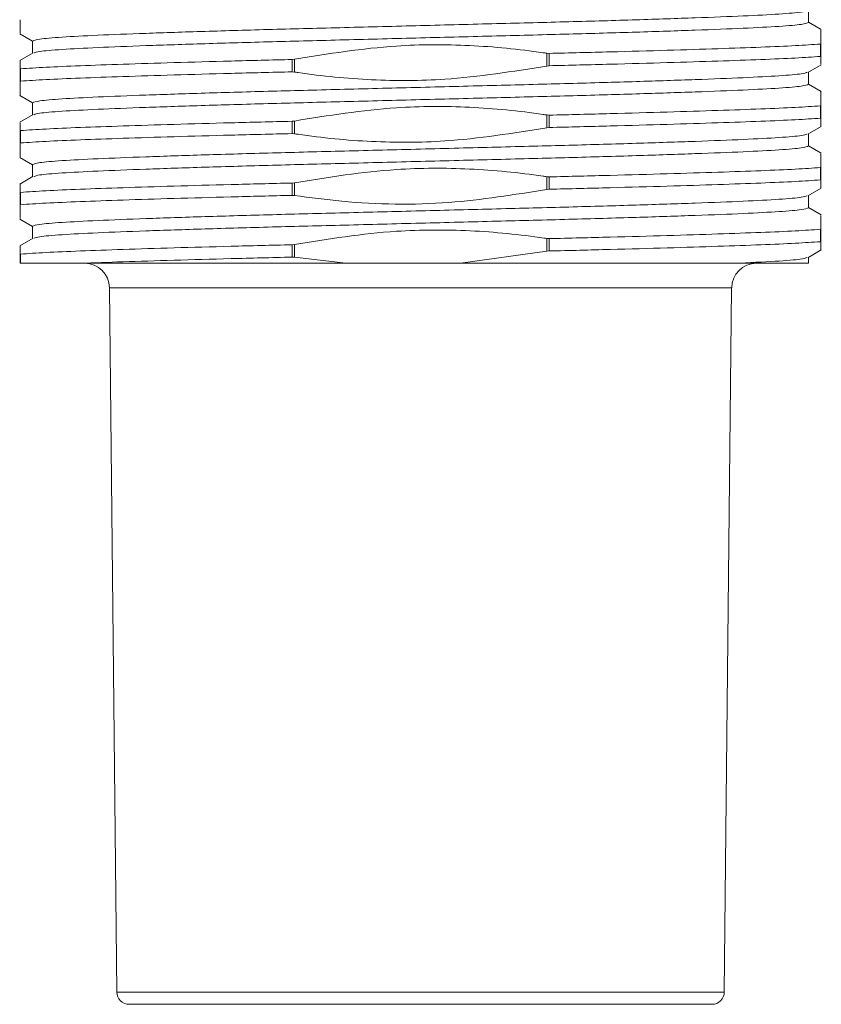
# Model space of a CAD drawing. Header units: millimetres. Extents: x 44 to 202, y 8 to 282.
# Tile 1 of 18: x 48 to 59, y 20 to 33. Entities that reach past the tile are written whole.
import ezdxf

# ---------------------------------------------------------------- set-up
doc = ezdxf.new("R2010")
doc.units = ezdxf.units.MM

msp = doc.modelspace()

# ---------------------------------------------------------------- linework, layer by layer
at = {"color": 7, "linetype": 'Continuous', "lineweight": 15}
for p, q in [((58.7533, 33.2802), (58.7533, 33.4437)), ((58.9255, 33.1834), (58.7533, 33.2829)), ((48.1145, 33.1266), (48.2867, 33.0271)), ((48.2867, 33.0298), (48.2867, 32.8663)), ((58.9152, 32.9888), (58.92, 32.9922)), ((58.9152, 32.9888), (58.9152, 32.8221)), ((58.92, 32.9922), (58.92, 32.8201)), ((48.2941, 32.8706), (48.1145, 32.7668)), ((55.2223, 32.8649), (55.2529, 32.8629)), ((55.2223, 32.8649), (55.2223, 32.6928)), ((55.2529, 32.8629), (55.2529, 32.6962)), ((58.92, 32.8201), (58.9152, 32.8221)), ((51.7871, 32.7804), (51.8177, 32.7838)), ((51.7871, 32.7804), (51.7871, 32.6138)), ((51.8177, 32.7838), (51.8177, 32.6117)), ((55.2529, 32.6962), (55.2223, 32.6928)), ((58.7459, 32.6061), (58.9255, 32.7099)), ((48.12, 32.6565), (48.1248, 32.6545)), ((48.12, 32.6565), (48.12, 32.4844)), ((48.1248, 32.6545), (48.1248, 32.4879)), ((51.8177, 32.6117), (51.7871, 32.6138)), ((58.7533, 32.4469), (58.7533, 32.6104)), ((48.1248, 32.4879), (48.12, 32.4844)), ((58.9255, 32.3501), (58.7533, 32.4496)), ((48.1145, 32.2932), (48.2867, 32.1937)), ((48.2867, 32.1965), (48.2867, 32.0329)), ((58.9152, 32.1555), (58.92, 32.1589)), ((58.92, 32.1589), (58.92, 31.9868)), ((48.2941, 32.0372), (48.1145, 31.9334)), ((55.2223, 32.0316), (55.2529, 32.0296)), ((55.2223, 32.0316), (55.2223, 31.8595)), ((55.2529, 32.0296), (55.2529, 31.8629)), ((58.9152, 32.1555), (58.9152, 31.9888)), ((51.7871, 31.9471), (51.8177, 31.9505)), ((51.7871, 31.9471), (51.7871, 31.7804)), ((51.8177, 31.9505), (51.8177, 31.7784)), ((58.92, 31.9868), (58.9152, 31.9888)), ((48.12, 31.8232), (48.1248, 31.8212)), ((48.12, 31.8232), (48.12, 31.6511)), ((48.1248, 31.8212), (48.1248, 31.6545)), ((51.8177, 31.7784), (51.7871, 31.7804)), ((55.2529, 31.8629), (55.2223, 31.8595)), ((58.7459, 31.7728), (58.9255, 31.8766)), ((58.7533, 31.6135), (58.7533, 31.7771)), ((48.1248, 31.6545), (48.12, 31.6511)), ((58.9255, 31.5168), (58.7533, 31.6163)), ((48.1145, 31.4599), (48.2867, 31.3604)), ((48.2867, 31.3631), (48.2867, 31.1996)), ((58.9152, 31.3221), (58.92, 31.3256)), ((58.9152, 31.3221), (58.9152, 31.1555)), ((58.92, 31.3256), (58.92, 31.1535)), ((48.2941, 31.2039), (48.1145, 31.1001)), ((51.7871, 31.1138), (51.8177, 31.1172)), ((51.7871, 31.1138), (51.7871, 30.9471)), ((51.8177, 31.1172), (51.8177, 30.9451)), ((55.2223, 31.1983), (55.2529, 31.1962)), ((55.2223, 31.1983), (55.2223, 31.0262)), ((55.2529, 31.1962), (55.2529, 31.0296)), ((58.92, 31.1535), (58.9152, 31.1555)), ((48.12, 30.9899), (48.1248, 30.9879)), ((48.12, 30.9899), (48.12, 30.8178)), ((48.1248, 30.9879), (48.1248, 30.8212)), ((55.2529, 31.0296), (55.2223, 31.0262)), ((58.7459, 30.9394), (58.9255, 31.0432)), ((51.8177, 30.9451), (51.7871, 30.9471)), ((58.7533, 30.7802), (58.7533, 30.9437)), ((48.1248, 30.8212), (48.12, 30.8178)), ((58.9256, 30.6834), (58.7533, 30.7829)), ((48.1126, 30.6276), (48.2867, 30.5271)), ((48.2867, 30.5298), (48.2867, 30.3663)), ((58.9152, 30.4888), (58.92, 30.4922)), ((58.9152, 30.4888), (58.9152, 30.3221)), ((58.92, 30.4922), (58.92, 30.3201)), ((48.2941, 30.3706), (48.1144, 30.2667)), ((55.2223, 30.3649), (55.2529, 30.3629)), ((55.2223, 30.3649), (55.2223, 30.1928)), ((55.2529, 30.3629), (55.2529, 30.1962)), ((58.92, 30.3201), (58.9152, 30.3221)), ((51.7871, 30.2804), (51.8177, 30.2838)), ((51.7871, 30.2804), (51.7871, 30.1138)), ((51.8177, 30.2838), (51.8177, 30.1117)), ((55.2223, 30.1928), (54.0599, 30.03)), ((55.2529, 30.1962), (55.2223, 30.1928)), ((58.7459, 30.1061), (58.9255, 30.2099)), ((48.12, 30.1565), (48.1248, 30.1545)), ((48.12, 30.1565), (48.12, 30.03)), ((48.1248, 30.1545), (48.1248, 30.03)), ((51.8177, 30.1117), (51.7871, 30.1138)), ((52.5138, 30.03), (51.8177, 30.1117)), ((58.7533, 30.03), (58.7533, 30.1104)), ((48.12, 30.03), (48.1248, 30.03)), ((48.9356, 30.03), (48.1248, 30.03)), ((52.5138, 30.03), (54.0599, 30.03)), ((57.7583, 30.03), (58.7533, 30.03)), ((49.3235, 29.7002), (49.423, 20.1949)), ((57.617, 20.1949), (57.7165, 29.7002)), ((57.4503, 20.03), (49.5897, 20.03))]:
    msp.add_line(p, q, dxfattribs=at)
at = {"color": 8, "linetype": 'Continuous', "lineweight": 15}
for p, q in [((57.7165, 29.7002), (49.3235, 29.7002)), ((49.423, 20.1949), (57.617, 20.1949))]:
    msp.add_line(p, q, dxfattribs=at)
at = {"color": 7, "linetype": 'Continuous', "lineweight": 15}
for centre, radius, start, end in [((48.9901, 29.6967), 0.3333, 0.6, 90), ((58.0499, 29.6967), 0.3333, 90, 179.4), ((49.5897, 20.1967), 0.1667, 180.6, 270), ((57.4503, 20.1967), 0.1667, 270, 359.4)]:
    msp.add_arc(centre, radius, start, end, dxfattribs=at)
for points, knots in [([(48.2867, 33.0298), (48.306, 33.0383), (48.3449, 33.0554), (48.6563, 33.0822), (49.1404, 33.1082), (49.7956, 33.1335), (50.5938, 33.1602), (51.5048, 33.1865), (52.4922, 33.2116), (53.52, 33.2381), (54.5478, 33.2647), (55.5352, 33.2898), (56.4462, 33.3161), (57.2443, 33.3428), (57.9, 33.3681), (58.3822, 33.3941), (58.6776, 33.4189), (58.7152, 33.4342), (58.7315, 33.4409)], [0, 0, 0, 0, 0.0630929, 0.1269231, 0.1902599, 0.2531386, 0.3169192, 0.3804525, 0.4432239, 0.5069053, 0.5705867, 0.6333581, 0.6968914, 0.7606719, 0.8235507, 0.8868874, 0.9507177, 1, 1, 1, 1]), ([(48.12, 33.3178), (48.12, 33.2381), (48.12, 33.1268), (48.12, 33.134), (48.12, 33.1361)], [0, 0, 0, 0, 0.7160047, 1, 1, 1, 1]), ([(58.7533, 33.2802), (58.734, 33.2717), (58.6951, 33.2546), (58.3837, 33.2278), (57.8996, 33.2018), (57.2444, 33.1765), (56.4462, 33.1498), (55.5352, 33.1235), (54.5478, 33.0984), (53.52, 33.0719), (52.4922, 33.0453), (51.5048, 33.0202), (50.5938, 32.9939), (49.7957, 32.9672), (49.14, 32.9419), (48.6578, 32.9159), (48.3624, 32.8911), (48.3248, 32.8758), (48.3085, 32.8691)], [0, 0, 0, 0, 0.0630919, 0.1269212, 0.1902571, 0.2531349, 0.3169145, 0.3804468, 0.4432173, 0.5068978, 0.5705782, 0.6333487, 0.696881, 0.7606606, 0.8235384, 0.8868743, 0.9507036, 1, 1, 1, 1]), ([(58.92, 32.9922), (58.92, 33.0719), (58.92, 33.1832), (58.92, 33.176), (58.92, 33.1739)], [0, 0, 0, 0, 0.71577168, 1, 1, 1, 1]), ([(51.8177, 32.7838), (52.2753, 32.8574), (53.0579, 32.9831), (54.1847, 32.9848), (54.8603, 32.9194), (55.2056, 32.8674), (55.2223, 32.8649)], [0, 0, 0, 0, 0.4056887, 0.6938605, 0.9851895, 1, 1, 1, 1]), ([(55.2529, 32.8629), (55.5314, 32.8697), (56.0921, 32.8834), (56.8589, 32.9048), (57.5455, 32.9263), (58.1254, 32.9468), (58.6011, 32.9674), (58.8101, 32.9816), (58.9152, 32.9888)], [0, 0, 0, 0, 0.1655971, 0.3333039, 0.501026, 0.6666377, 0.8322927, 1, 1, 1, 1]), ([(55.2529, 32.6962), (55.5314, 32.703), (56.0921, 32.7168), (56.8589, 32.7382), (57.5455, 32.7596), (58.1254, 32.7801), (58.6011, 32.8007), (58.8101, 32.815), (58.9152, 32.8221)], [0, 0, 0, 0, 0.1655971, 0.3333039, 0.501026, 0.6666377, 0.8322927, 1, 1, 1, 1]), ([(48.12, 32.7572), (48.12, 32.7602), (48.12, 32.77), (48.12, 32.7104), (48.12, 32.659), (48.12, 32.6565)], [0, 0, 0, 0, 0.2937611, 0.966263, 1, 1, 1, 1]), ([(48.1248, 32.6545), (48.2299, 32.6617), (48.4389, 32.676), (48.9146, 32.6965), (49.4945, 32.7171), (50.1811, 32.7385), (50.9479, 32.7599), (51.5086, 32.7736), (51.7871, 32.7804)], [0, 0, 0, 0, 0.1677073, 0.3333623, 0.498974, 0.6666961, 0.8344029, 1, 1, 1, 1]), ([(55.2223, 32.6928), (54.7647, 32.6193), (53.9821, 32.4935), (52.8553, 32.4919), (52.1797, 32.5573), (51.8344, 32.6092), (51.8177, 32.6117)], [0, 0, 0, 0, 0.4056887, 0.6938605, 0.9851895, 1, 1, 1, 1]), ([(58.92, 32.7194), (58.92, 32.7165), (58.92, 32.7067), (58.92, 32.7663), (58.92, 32.8177), (58.92, 32.8201)], [0, 0, 0, 0, 0.2937659, 0.9662632, 1, 1, 1, 1]), ([(48.1248, 32.4879), (48.2299, 32.495), (48.4389, 32.5093), (48.9146, 32.5299), (49.4945, 32.5504), (50.1811, 32.5718), (50.9479, 32.5932), (51.5086, 32.607), (51.7871, 32.6138)], [0, 0, 0, 0, 0.1677073, 0.3333623, 0.498974, 0.6666961, 0.8344029, 1, 1, 1, 1]), ([(48.2867, 32.1965), (48.306, 32.205), (48.3449, 32.2221), (48.6563, 32.2489), (49.1404, 32.2749), (49.7956, 32.3001), (50.5938, 32.3268), (51.5048, 32.3532), (52.4922, 32.3783), (53.52, 32.4048), (54.5478, 32.4314), (55.5352, 32.4565), (56.4462, 32.4828), (57.2443, 32.5095), (57.9, 32.5348), (58.3822, 32.5608), (58.6776, 32.5856), (58.7152, 32.6009), (58.7315, 32.6075)], [0, 0, 0, 0, 0.0630919, 0.1269212, 0.190257, 0.2531347, 0.3169143, 0.3804466, 0.443217, 0.5068975, 0.5705779, 0.6333484, 0.6968806, 0.7606602, 0.823538, 0.8868738, 0.9507031, 1, 1, 1, 1]), ([(48.12, 32.4844), (48.12, 32.4048), (48.12, 32.2935), (48.12, 32.3007), (48.12, 32.3028)], [0, 0, 0, 0, 0.7158816, 1, 1, 1, 1]), ([(58.7533, 32.4469), (58.734, 32.4383), (58.6951, 32.4212), (58.3837, 32.3945), (57.8996, 32.3685), (57.2444, 32.3432), (56.4462, 32.3165), (55.5352, 32.2902), (54.5478, 32.2651), (53.52, 32.2385), (52.4922, 32.212), (51.5048, 32.1869), (50.5938, 32.1605), (49.7957, 32.1339), (49.14, 32.1086), (48.6578, 32.0826), (48.3624, 32.0577), (48.3248, 32.0425), (48.3085, 32.0358)], [0, 0, 0, 0, 0.0630928, 0.126923, 0.1902598, 0.2531385, 0.316919, 0.3804522, 0.4432236, 0.5069049, 0.5705863, 0.6333577, 0.6968909, 0.7606714, 0.8235501, 0.8868868, 0.9507171, 1, 1, 1, 1]), ([(58.92, 32.1589), (58.92, 32.2386), (58.92, 32.3498), (58.92, 32.3426), (58.92, 32.3406)], [0, 0, 0, 0, 0.71595909, 1, 1, 1, 1]), ([(51.8177, 31.9505), (52.2753, 32.024), (53.0579, 32.1498), (54.1847, 32.1515), (54.8603, 32.086), (55.2056, 32.0341), (55.2223, 32.0316)], [0, 0, 0, 0, 0.4056887, 0.6938605, 0.9851895, 1, 1, 1, 1]), ([(55.2529, 32.0296), (55.5314, 32.0364), (56.0921, 32.0501), (56.8589, 32.0715), (57.5455, 32.0929), (58.1254, 32.1135), (58.6011, 32.134), (58.8101, 32.1483), (58.9152, 32.1555)], [0, 0, 0, 0, 0.1655971, 0.3333039, 0.501026, 0.6666377, 0.8322927, 1, 1, 1, 1]), ([(48.12, 31.9239), (48.12, 31.9269), (48.12, 31.9367), (48.12, 31.8771), (48.12, 31.8257), (48.12, 31.8232)], [0, 0, 0, 0, 0.2936505, 0.9662577, 1, 1, 1, 1]), ([(48.1248, 31.8212), (48.2299, 31.8284), (48.4389, 31.8426), (48.9146, 31.8632), (49.4945, 31.8837), (50.1811, 31.9052), (50.9479, 31.9266), (51.5086, 31.9403), (51.7871, 31.9471)], [0, 0, 0, 0, 0.1677073, 0.3333623, 0.498974, 0.6666961, 0.8344029, 1, 1, 1, 1]), ([(55.2529, 31.8629), (55.5314, 31.8697), (56.0921, 31.8834), (56.8589, 31.9048), (57.5455, 31.9263), (58.1254, 31.9468), (58.6011, 31.9674), (58.8101, 31.9816), (58.9152, 31.9888)], [0, 0, 0, 0, 0.1655971, 0.3333039, 0.501026, 0.6666377, 0.8322927, 1, 1, 1, 1]), ([(58.92, 31.8861), (58.92, 31.8831), (58.92, 31.8733), (58.92, 31.9329), (58.92, 31.9843), (58.92, 31.9868)], [0, 0, 0, 0, 0.2935845, 0.9662545, 1, 1, 1, 1]), ([(48.1248, 31.6545), (48.2299, 31.6617), (48.4389, 31.676), (48.9146, 31.6965), (49.4945, 31.7171), (50.1811, 31.7385), (50.9479, 31.7599), (51.5086, 31.7736), (51.7871, 31.7804)], [0, 0, 0, 0, 0.1677073, 0.3333623, 0.498974, 0.6666961, 0.8344029, 1, 1, 1, 1]), ([(48.2867, 31.3631), (48.306, 31.3717), (48.3449, 31.3888), (48.6563, 31.4155), (49.1404, 31.4415), (49.7956, 31.4668), (50.5938, 31.4935), (51.5048, 31.5198), (52.4922, 31.5449), (53.52, 31.5715), (54.5478, 31.598), (55.5352, 31.6231), (56.4462, 31.6495), (57.2443, 31.6761), (57.9, 31.7014), (58.3822, 31.7274), (58.6776, 31.7523), (58.7151, 31.7675), (58.7315, 31.7742)], [0, 0, 0, 0, 0.0630934, 0.1269241, 0.1902614, 0.2531406, 0.3169217, 0.3804554, 0.4432273, 0.5069092, 0.5705911, 0.633363, 0.6968968, 0.7606778, 0.823557, 0.8868943, 0.9507251, 1, 1, 1, 1]), ([(55.2223, 31.8595), (54.7647, 31.786), (53.9821, 31.6602), (52.8553, 31.6585), (52.1797, 31.724), (51.8344, 31.7759), (51.8177, 31.7784)], [0, 0, 0, 0, 0.4056887, 0.6938605, 0.9851895, 1, 1, 1, 1]), ([(48.12, 31.6511), (48.12, 31.5714), (48.12, 31.4602), (48.12, 31.4674), (48.12, 31.4694)], [0, 0, 0, 0, 0.7159449, 1, 1, 1, 1]), ([(58.7533, 31.6135), (58.734, 31.605), (58.6951, 31.5879), (58.3837, 31.5611), (57.8996, 31.5351), (57.2444, 31.5099), (56.4462, 31.4832), (55.5352, 31.4568), (54.5478, 31.4317), (53.52, 31.4052), (52.4922, 31.3786), (51.5048, 31.3535), (50.5938, 31.3272), (49.7957, 31.3005), (49.14, 31.2752), (48.6578, 31.2492), (48.3623, 31.2244), (48.3248, 31.2091), (48.3084, 31.2025)], [0, 0, 0, 0, 0.0630907, 0.1269188, 0.1902534, 0.2531299, 0.3169083, 0.3804394, 0.4432087, 0.5068879, 0.5705671, 0.6333364, 0.6968674, 0.7606458, 0.8235224, 0.886857, 0.9506851, 1, 1, 1, 1]), ([(58.92, 31.3256), (58.92, 31.4052), (58.92, 31.5165), (58.92, 31.5093), (58.92, 31.5072)], [0, 0, 0, 0, 0.7159083, 1, 1, 1, 1]), ([(51.8177, 31.1172), (52.2753, 31.1907), (53.0579, 31.3165), (54.1847, 31.3181), (54.8603, 31.2527), (55.2056, 31.2008), (55.2223, 31.1983)], [0, 0, 0, 0, 0.4056887, 0.6938605, 0.9851895, 1, 1, 1, 1]), ([(55.2529, 31.1962), (55.5314, 31.203), (56.0921, 31.2168), (56.8589, 31.2382), (57.5455, 31.2596), (58.1254, 31.2801), (58.6011, 31.3007), (58.8101, 31.315), (58.9152, 31.3221)], [0, 0, 0, 0, 0.1655971, 0.3333039, 0.501026, 0.6666377, 0.8322927, 1, 1, 1, 1]), ([(48.12, 31.0906), (48.12, 31.0935), (48.12, 31.1033), (48.12, 31.0437), (48.12, 30.9923), (48.12, 30.9899)], [0, 0, 0, 0, 0.2939156, 0.9662704, 1, 1, 1, 1]), ([(48.1248, 30.9879), (48.2299, 30.995), (48.4389, 31.0093), (48.9146, 31.0299), (49.4945, 31.0504), (50.1811, 31.0718), (50.9479, 31.0932), (51.5086, 31.107), (51.7871, 31.1138)], [0, 0, 0, 0, 0.1677073, 0.3333623, 0.498974, 0.6666961, 0.8344029, 1, 1, 1, 1]), ([(55.2529, 31.0296), (55.5314, 31.0364), (56.0921, 31.0501), (56.8589, 31.0715), (57.5455, 31.0929), (58.1254, 31.1135), (58.6011, 31.134), (58.8101, 31.1483), (58.9152, 31.1555)], [0, 0, 0, 0, 0.1655971, 0.3333039, 0.501026, 0.6666377, 0.8322927, 1, 1, 1, 1]), ([(58.92, 31.0528), (58.92, 31.0498), (58.92, 31.04), (58.92, 31.0996), (58.92, 31.151), (58.92, 31.1535)], [0, 0, 0, 0, 0.2937573, 0.9662628, 1, 1, 1, 1]), ([(55.2223, 31.0262), (54.7827, 30.9556), (53.8684, 30.8089), (52.7206, 30.8254), (52.0312, 30.9168), (51.8177, 30.9451)], [0, 0, 0, 0, 0.39004107, 0.81114171, 1, 1, 1, 1]), ([(48.1248, 30.8212), (48.2299, 30.8284), (48.4389, 30.8426), (48.9146, 30.8632), (49.4945, 30.8837), (50.1811, 30.9052), (50.9479, 30.9266), (51.5086, 30.9403), (51.7871, 30.9471)], [0, 0, 0, 0, 0.1677073, 0.3333623, 0.498974, 0.6666961, 0.8344029, 1, 1, 1, 1]), ([(48.2867, 30.5298), (48.306, 30.5383), (48.3449, 30.5554), (48.6563, 30.5822), (49.1404, 30.6082), (49.7956, 30.6335), (50.5938, 30.6602), (51.5048, 30.6865), (52.4922, 30.7116), (53.52, 30.7381), (54.5478, 30.7647), (55.5352, 30.7898), (56.4462, 30.8161), (57.2443, 30.8428), (57.9, 30.8681), (58.3822, 30.8941), (58.6776, 30.9189), (58.7152, 30.9342), (58.7315, 30.9409)], [0, 0, 0, 0, 0.063092, 0.1269213, 0.1902572, 0.253135, 0.3169147, 0.380447, 0.4432175, 0.506898, 0.5705785, 0.633349, 0.6968814, 0.760661, 0.8235388, 0.8868747, 0.950704, 1, 1, 1, 1]), ([(48.12, 30.8178), (48.12, 30.7368), (48.12, 30.6237), (48.12, 30.6367), (48.12, 30.6404)], [0, 0, 0, 0, 0.7158435, 1, 1, 1, 1]), ([(58.7533, 30.7802), (58.734, 30.7717), (58.6951, 30.7546), (58.3837, 30.7278), (57.8996, 30.7018), (57.2444, 30.6765), (56.4462, 30.6498), (55.5352, 30.6235), (54.5478, 30.5984), (53.52, 30.5719), (52.4922, 30.5453), (51.5048, 30.5202), (50.5938, 30.4939), (49.7957, 30.4672), (49.14, 30.4419), (48.6578, 30.4159), (48.3623, 30.3911), (48.3248, 30.3758), (48.3085, 30.3691)], [0, 0, 0, 0, 0.0630915, 0.1269205, 0.1902559, 0.2531333, 0.3169125, 0.3804444, 0.4432145, 0.5068946, 0.5705746, 0.6333447, 0.6968766, 0.7606558, 0.8235332, 0.8868687, 0.9506976, 1, 1, 1, 1]), ([(58.92, 30.4922), (58.92, 30.572), (58.92, 30.6833), (58.92, 30.6758), (58.92, 30.6737)], [0, 0, 0, 0, 0.7159024, 1, 1, 1, 1]), ([(51.8177, 30.2838), (52.2753, 30.3574), (53.0605, 30.4835), (54.1926, 30.4847), (54.8681, 30.4184), (55.2108, 30.3667), (55.2223, 30.3649)], [0, 0, 0, 0, 0.4056911, 0.6961281, 0.9897955, 1, 1, 1, 1]), ([(55.2529, 30.3629), (55.5314, 30.3697), (56.0921, 30.3834), (56.8589, 30.4048), (57.5455, 30.4263), (58.1254, 30.4468), (58.6011, 30.4674), (58.8101, 30.4816), (58.9152, 30.4888)], [0, 0, 0, 0, 0.1655971, 0.3333039, 0.501026, 0.6666377, 0.8322927, 1, 1, 1, 1]), ([(55.2529, 30.1962), (55.5314, 30.203), (56.0921, 30.2168), (56.8589, 30.2382), (57.5455, 30.2596), (58.1254, 30.2801), (58.6011, 30.3007), (58.8101, 30.315), (58.9152, 30.3221)], [0, 0, 0, 0, 0.1655971, 0.3333039, 0.501026, 0.6666377, 0.8322927, 1, 1, 1, 1]), ([(58.92, 30.2194), (58.92, 30.2165), (58.92, 30.2067), (58.92, 30.2663), (58.92, 30.3177), (58.92, 30.3201)], [0, 0, 0, 0, 0.293876, 0.9662685, 1, 1, 1, 1]), ([(48.12, 30.257), (48.12, 30.26), (48.12, 30.2698), (48.12, 30.2095), (48.12, 30.1582), (48.12, 30.1565)], [0, 0, 0, 0, 0.299043, 0.9768936, 1, 1, 1, 1]), ([(48.1248, 30.1545), (48.2299, 30.1617), (48.4389, 30.176), (48.9146, 30.1965), (49.4945, 30.2171), (50.1811, 30.2385), (50.9479, 30.2599), (51.5086, 30.2736), (51.7871, 30.2804)], [0, 0, 0, 0, 0.1677073, 0.3333623, 0.498974, 0.6666961, 0.8344029, 1, 1, 1, 1]), ([(48.9356, 30.03), (49.1196, 30.0368), (49.4914, 30.0504), (50.1823, 30.0718), (50.9476, 30.0932), (51.5085, 30.107), (51.7871, 30.1138)], [0, 0, 0, 0, 0.2471229, 0.4991541, 0.7511621, 1, 1, 1, 1]), ([(57.7583, 30.03), (57.9523, 30.0391), (58.3424, 30.0573), (58.6671, 30.0839), (58.7109, 30.1003), (58.7302, 30.1075)], [0, 0, 0, 0, 0.3564148, 0.7167299, 1, 1, 1, 1]), ([(48.9356, 30.03), (49.0854, 30.03), (49.3874, 30.03), (49.9782, 30.03), (50.707, 30.03), (51.5791, 30.03), (52.2031, 30.03), (52.5138, 30.03)], [0, 0, 0, 0, 0.1640396, 0.3306769, 0.5501351, 0.7759575, 1, 1, 1, 1]), ([(54.0599, 30.03), (54.4624, 30.03), (55.161, 30.03), (56.0818, 30.03), (56.7713, 30.03), (57.337, 30.03), (57.617, 30.03), (57.7583, 30.03)], [0, 0, 0, 0, 0.2730217, 0.4739051, 0.6809422, 0.8390027, 1, 1, 1, 1])]:
    msp.add_open_spline(points, degree=3, knots=knots, dxfattribs=at)

doc.saveas('drawing.dxf')
